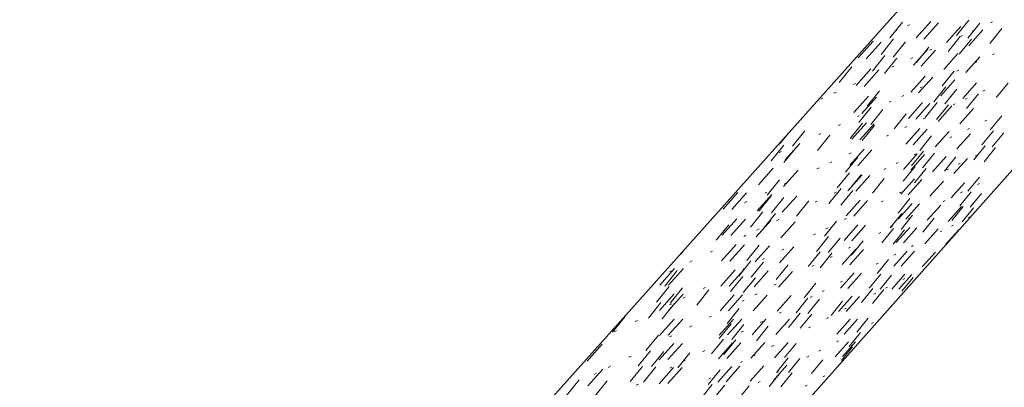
# Model space of a CAD drawing. Header units: centimetres. Extents: x 1151.07 to 1152.71, y 1902.53 to 1904.06.
# Tile 46 of 65: x 1152.3032 to 1152.3837, y 1903.0324 to 1903.0624. Entities that reach past the tile are written whole.
import ezdxf

# ---------------------------------------------------------------- set-up
doc = ezdxf.new("R2010")
doc.units = ezdxf.units.CM
for name, color, linetype, lineweight in [('Wzór powierzchni', 7, 'Continuous', 9), ('Wzór powierzchni-4', 10, 'Continuous', 9), ('Ściany', 7, 'Continuous', 9), ('Ściany-1', 250, 'Continuous', 25)]:
    doc.layers.add(name, color=color, linetype=linetype, lineweight=lineweight)

# ---------------------------------------------------------------- blocks, each defined once
blk = doc.blocks.new('FP_19-Aksono Kopia 1')
at = {"layer": 'Wzór powierzchni-4'}
for p, q in [((1152.375393, 1903.062224), (1152.37436, 1903.060951)), ((1152.375996, 1903.062026), (1152.375824, 1903.061951)), ((1152.376524, 1903.060952), (1152.377714, 1903.062284)), ((1152.377154, 1903.060856), (1152.378339, 1903.062183)), ((1152.379015, 1903.060574), (1152.380186, 1903.061886)), ((1152.380833, 1903.062391), (1152.37983, 1903.061156)), ((1152.381741, 1903.062159), (1152.380743, 1903.060932)), ((1152.382775, 1903.062256), (1152.382613, 1903.062184)), ((1152.37495, 1903.061567), (1152.374776, 1903.061491)), ((1152.380125, 1903.061068), (1152.379125, 1903.059837)), ((1152.380305, 1903.061146), (1152.380141, 1903.061073)), ((1152.380831, 1903.060299), (1152.381987, 1903.061595)), ((1152.381298, 1903.061593), (1152.381135, 1903.061519)), ((1152.383521, 1903.061706), (1152.382535, 1903.060495)), ((1152.371781, 1903.059333), (1152.372995, 1903.060692)), ((1152.372444, 1903.059243), (1152.373652, 1903.060596)), ((1152.374677, 1903.060861), (1152.373648, 1903.059592)), ((1152.375652, 1903.060634), (1152.374629, 1903.059373)), ((1152.377561, 1903.060188), (1152.376551, 1903.058943)), ((1152.381035, 1903.060846), (1152.380041, 1903.059623)), ((1152.373966, 1903.059506), (1152.37294, 1903.05824)), ((1152.376261, 1903.059329), (1152.376092, 1903.059253)), ((1152.376305, 1903.058715), (1152.377483, 1903.060035)), ((1152.37693, 1903.05863), (1152.378104, 1903.059944)), ((1152.377791, 1903.060017), (1152.377624, 1903.059941)), ((1152.378776, 1903.058377), (1152.379935, 1903.059676)), ((1152.380577, 1903.058131), (1152.381722, 1903.059414)), ((1152.382933, 1903.059655), (1152.382774, 1903.059582)), ((1152.371262, 1903.058583), (1152.370225, 1903.057304)), ((1152.374942, 1903.059288), (1152.373922, 1903.058031)), ((1152.374714, 1903.058634), (1152.374543, 1903.058557)), ((1152.381479, 1903.058988), (1152.381318, 1903.058914)), ((1152.371606, 1903.05707), (1152.372808, 1903.058415)), ((1152.372263, 1903.05699), (1152.37346, 1903.05833)), ((1152.376091, 1903.056522), (1152.377258, 1903.057829)), ((1152.376711, 1903.056446), (1152.377873, 1903.057748)), ((1152.379635, 1903.05824), (1152.378646, 1903.057024)), ((1152.380009, 1903.058313), (1152.379846, 1903.058238)), ((1152.371568, 1903.05722), (1152.371393, 1903.057142)), ((1152.377022, 1903.056942), (1152.376856, 1903.056866)), ((1152.37894, 1903.056947), (1152.377954, 1903.055734)), ((1152.378541, 1903.056223), (1152.379689, 1903.057509)), ((1152.380328, 1903.056004), (1152.381462, 1903.057276)), ((1152.384034, 1903.057258), (1152.383075, 1903.05608)), ((1152.369969, 1903.056502), (1152.369792, 1903.056422)), ((1152.371435, 1903.054852), (1152.372625, 1903.056185)), ((1152.372086, 1903.054782), (1152.37327, 1903.056109)), ((1152.373535, 1903.056617), (1152.372521, 1903.055367)), ((1152.375505, 1903.056245), (1152.375337, 1903.056168)), ((1152.379845, 1903.056754), (1152.378864, 1903.055549)), ((1152.38162, 1903.056376), (1152.380651, 1903.055186)), ((1152.382133, 1903.056681), (1152.381975, 1903.056607)), ((1152.368893, 1903.056018), (1152.368715, 1903.055938)), ((1152.372837, 1903.055292), (1152.371825, 1903.054046)), ((1152.374484, 1903.055777), (1152.374315, 1903.055699)), ((1152.375881, 1903.054372), (1152.377036, 1903.055667)), ((1152.376495, 1903.054305), (1152.377646, 1903.055595)), ((1152.378249, 1903.05566), (1152.377265, 1903.054451)), ((1152.379156, 1903.055476), (1152.378178, 1903.054275)), ((1152.378311, 1903.054109), (1152.379448, 1903.055384)), ((1152.37972, 1903.055551), (1152.379559, 1903.055476)), ((1152.38069, 1903.056005), (1152.380531, 1903.055931)), ((1152.371899, 1903.054591), (1152.371727, 1903.054511)), ((1152.373806, 1903.055105), (1152.372801, 1903.053867)), ((1152.375708, 1903.054738), (1152.374715, 1903.053516)), ((1152.380084, 1903.053918), (1152.381207, 1903.055177)), ((1152.383521, 1903.05459), (1152.382572, 1903.053426)), ((1152.370326, 1903.053868), (1152.370152, 1903.053788)), ((1152.372142, 1903.053974), (1152.371134, 1903.052732)), ((1152.371267, 1903.052679), (1152.372445, 1903.053998)), ((1152.371912, 1903.052618), (1152.373085, 1903.053932)), ((1152.373114, 1903.053796), (1152.372112, 1903.052562)), ((1152.37577, 1903.053701), (1152.375605, 1903.053623)), ((1152.377264, 1903.054401), (1152.377101, 1903.054324)), ((1152.382296, 1903.054222), (1152.382141, 1903.054148)), ((1152.366025, 1903.0531), (1152.365346, 1903.052261)), ((1152.367424, 1903.053361), (1152.366393, 1903.052089)), ((1152.369464, 1903.053007), (1152.368446, 1903.051752)), ((1152.368735, 1903.053138), (1152.368559, 1903.053057)), ((1152.37426, 1903.052993), (1152.374093, 1903.052915)), ((1152.375675, 1903.052263), (1152.376819, 1903.053546)), ((1152.376284, 1903.052206), (1152.377424, 1903.053483)), ((1152.377788, 1903.052939), (1152.376815, 1903.051745)), ((1152.378085, 1903.052036), (1152.379211, 1903.053299)), ((1152.379844, 1903.05187), (1152.380957, 1903.053118)), ((1152.380875, 1903.053543), (1152.380717, 1903.053468)), ((1152.382846, 1903.05336), (1152.3819, 1903.052199)), ((1152.383689, 1903.053197), (1152.382748, 1903.052044)), ((1152.365686, 1903.052191), (1152.364652, 1903.050914)), ((1152.365795, 1903.050976), (1152.367002, 1903.052327)), ((1152.379438, 1903.052857), (1152.379279, 1903.052781)), ((1152.382174, 1903.052135), (1152.38123, 1903.050978)), ((1152.365501, 1903.051653), (1152.365321, 1903.051571)), ((1152.366729, 1903.05202), (1152.365701, 1903.050752)), ((1152.371191, 1903.051555), (1152.37102, 1903.051475)), ((1152.371102, 1903.050547), (1152.372269, 1903.051854)), ((1152.371742, 1903.050496), (1152.372903, 1903.051798)), ((1152.375472, 1903.050194), (1152.376606, 1903.051466)), ((1152.376077, 1903.050146), (1152.377206, 1903.051412)), ((1152.377109, 1903.05168), (1152.376139, 1903.050489)), ((1152.37652, 1903.051463), (1152.376358, 1903.051386)), ((1152.37801, 1903.051524), (1152.377046, 1903.05034)), ((1152.381522, 1903.051377), (1152.381368, 1903.051302)), ((1152.383019, 1903.05198), (1152.382081, 1903.05083)), ((1152.369631, 1903.050825), (1152.369459, 1903.050744)), ((1152.371739, 1903.051198), (1152.370743, 1903.049971)), ((1152.375038, 1903.050756), (1152.374874, 1903.050677)), ((1152.377863, 1903.050001), (1152.378979, 1903.051253)), ((1152.379779, 1903.051217), (1152.378827, 1903.050048)), ((1152.379608, 1903.04986), (1152.380711, 1903.051098)), ((1152.380112, 1903.050691), (1152.379956, 1903.050615)), ((1152.363618, 1903.048952), (1152.364828, 1903.050306)), ((1152.365681, 1903.048813), (1152.366876, 1903.05015)), ((1152.368582, 1903.050333), (1152.368408, 1903.050252)), ((1152.371057, 1903.049909), (1152.370064, 1903.048686)), ((1152.370941, 1903.048458), (1152.372096, 1903.049752)), ((1152.372022, 1903.04976), (1152.371035, 1903.048545)), ((1152.371575, 1903.048415), (1152.372725, 1903.049704)), ((1152.374042, 1903.05028), (1152.373877, 1903.050201)), ((1152.376433, 1903.050428), (1152.375466, 1903.04924)), ((1152.377337, 1903.050279), (1152.376376, 1903.049099)), ((1152.379163, 1903.050229), (1152.379006, 1903.050153)), ((1152.365349, 1903.049358), (1152.364328, 1903.048098)), ((1152.365926, 1903.049089), (1152.365748, 1903.049006)), ((1152.371519, 1903.049075), (1152.371351, 1903.048995)), ((1152.373915, 1903.049467), (1152.37294, 1903.048267)), ((1152.375274, 1903.048165), (1152.376397, 1903.049424)), ((1152.375874, 1903.048124), (1152.376992, 1903.049379)), ((1152.376763, 1903.049062), (1152.376604, 1903.048984)), ((1152.377646, 1903.048005), (1152.378751, 1903.049245)), ((1152.379377, 1903.047888), (1152.38047, 1903.049114)), ((1152.381689, 1903.049565), (1152.380756, 1903.048421)), ((1152.38169, 1903.049049), (1152.381538, 1903.048974)), ((1152.360721, 1903.046957), (1152.36194, 1903.048321)), ((1152.361431, 1903.046919), (1152.362645, 1903.048276)), ((1152.363526, 1903.046804), (1152.364724, 1903.048145)), ((1152.364308, 1903.048331), (1152.364129, 1903.048247)), ((1152.370379, 1903.048627), (1152.369388, 1903.047407)), ((1152.369984, 1903.048342), (1152.369814, 1903.04826)), ((1152.371346, 1903.048486), (1152.370361, 1903.047275)), ((1152.375304, 1903.048351), (1152.375142, 1903.048273)), ((1152.381029, 1903.048366), (1152.380098, 1903.047226)), ((1152.3803, 1903.048361), (1152.380146, 1903.048285)), ((1152.38187, 1903.048236), (1152.380944, 1903.047102)), ((1152.362673, 1903.047565), (1152.362492, 1903.04748)), ((1152.364665, 1903.048038), (1152.363646, 1903.046781)), ((1152.3657, 1903.047897), (1152.364687, 1903.046649)), ((1152.36557, 1903.046693), (1152.366753, 1903.048017)), ((1152.367728, 1903.04762), (1152.366728, 1903.046389)), ((1152.368433, 1903.047601), (1152.368261, 1903.047519)), ((1152.370782, 1903.046408), (1152.371927, 1903.047691)), ((1152.371411, 1903.046374), (1152.37255, 1903.047651)), ((1152.373829, 1903.047634), (1152.373666, 1903.047554)), ((1152.376, 1903.047809), (1152.375044, 1903.046636)), ((1152.375079, 1903.046173), (1152.376192, 1903.047421)), ((1152.375674, 1903.046141), (1152.376783, 1903.047384)), ((1152.377432, 1903.046045), (1152.378527, 1903.047274)), ((1152.378895, 1903.047665), (1152.37874, 1903.047588)), ((1152.363984, 1903.046724), (1152.362969, 1903.045472)), ((1152.365021, 1903.046592), (1152.364011, 1903.045348)), ((1152.375336, 1903.046583), (1152.374383, 1903.045413)), ((1152.376234, 1903.04646), (1152.375286, 1903.045298)), ((1152.37915, 1903.045951), (1152.380233, 1903.047166)), ((1152.380372, 1903.047173), (1152.379443, 1903.046035)), ((1152.381215, 1903.04705), (1152.380292, 1903.04592)), ((1152.361189, 1903.045669), (1152.360163, 1903.044403)), ((1152.360658, 1903.044815), (1152.361864, 1903.046166)), ((1152.361361, 1903.044786), (1152.362562, 1903.046131)), ((1152.363436, 1903.044699), (1152.364622, 1903.046027)), ((1152.365279, 1903.046094), (1152.365103, 1903.04601)), ((1152.365461, 1903.044614), (1152.366632, 1903.045926)), ((1152.370003, 1903.045958), (1152.369024, 1903.044754)), ((1152.370627, 1903.044397), (1152.37176, 1903.045668)), ((1152.370832, 1903.046176), (1152.370666, 1903.046095)), ((1152.37125, 1903.044371), (1152.372379, 1903.045637)), ((1152.376043, 1903.046253), (1152.375884, 1903.046174)), ((1152.377997, 1903.04622), (1152.377061, 1903.045072)), ((1152.379561, 1903.045629), (1152.379408, 1903.045553)), ((1152.380941, 1903.046325), (1152.38079, 1903.046249)), ((1152.363676, 1903.045329), (1152.363499, 1903.045244)), ((1152.368287, 1903.044937), (1152.368117, 1903.044855)), ((1152.369311, 1903.045435), (1152.369142, 1903.045353)), ((1152.373621, 1903.045053), (1152.37346, 1903.044973)), ((1152.374676, 1903.045363), (1152.373725, 1903.044196)), ((1152.374595, 1903.045535), (1152.374435, 1903.045456)), ((1152.375576, 1903.045248), (1152.374631, 1903.044089)), ((1152.374888, 1903.044219), (1152.375991, 1903.045456)), ((1152.375479, 1903.044194), (1152.376577, 1903.045426)), ((1152.377223, 1903.044121), (1152.378308, 1903.045339)), ((1152.378633, 1903.045162), (1152.378479, 1903.045085)), ((1152.378928, 1903.044049), (1152.380001, 1903.045254)), ((1152.360596, 1903.042716), (1152.36179, 1903.044053)), ((1152.361292, 1903.042696), (1152.362482, 1903.044027)), ((1152.362598, 1903.044814), (1152.362419, 1903.044728)), ((1152.369337, 1903.044703), (1152.36836, 1903.043503)), ((1152.370297, 1903.04459), (1152.369326, 1903.043397)), ((1152.372181, 1903.044366), (1152.371222, 1903.043188)), ((1152.35749, 1903.043549), (1152.357297, 1903.043311)), ((1152.359868, 1903.04351), (1152.359686, 1903.043423)), ((1152.363674, 1903.044004), (1152.36267, 1903.042767)), ((1152.363348, 1903.042635), (1152.364522, 1903.043951)), ((1152.365354, 1903.042576), (1152.366514, 1903.043876)), ((1152.365696, 1903.043677), (1152.365523, 1903.043593)), ((1152.368674, 1903.043455), (1152.3677, 1903.042258)), ((1152.369636, 1903.04335), (1152.368668, 1903.04216)), ((1152.370475, 1903.042425), (1152.371597, 1903.043684)), ((1152.371158, 1903.043833), (1152.370994, 1903.043752)), ((1152.371092, 1903.042407), (1152.372211, 1903.043661)), ((1152.374701, 1903.0423), (1152.375793, 1903.043526)), ((1152.37486, 1903.043262), (1152.374702, 1903.043182)), ((1152.375286, 1903.042283), (1152.376374, 1903.043504)), ((1152.376287, 1903.04398), (1152.37613, 1903.043902)), ((1152.377017, 1903.042232), (1152.378092, 1903.043439)), ((1152.358205, 1903.042716), (1152.358021, 1903.042628)), ((1152.363005, 1903.04272), (1152.362004, 1903.041487)), ((1152.364033, 1903.042616), (1152.363038, 1903.041391)), ((1152.364119, 1903.042909), (1152.363945, 1903.042825)), ((1152.366049, 1903.042412), (1152.365066, 1903.041203)), ((1152.369659, 1903.043091), (1152.369493, 1903.043009)), ((1152.373419, 1903.042536), (1152.373259, 1903.042455)), ((1152.374268, 1903.042841), (1152.373328, 1903.041688)), ((1152.355544, 1903.040746), (1152.356762, 1903.042109)), ((1152.356983, 1903.041939), (1152.355953, 1903.040668)), ((1152.356275, 1903.040733), (1152.357488, 1903.042091)), ((1152.356524, 1903.041913), (1152.356338, 1903.041824)), ((1152.360535, 1903.040659), (1152.361718, 1903.041983)), ((1152.361225, 1903.040647), (1152.362403, 1903.041966)), ((1152.362525, 1903.042134), (1152.362349, 1903.042048)), ((1152.363261, 1903.040612), (1152.364424, 1903.041915)), ((1152.365249, 1903.040577), (1152.366398, 1903.041865)), ((1152.368145, 1903.042341), (1152.367977, 1903.042258)), ((1152.370325, 1903.040489), (1152.371437, 1903.041737)), ((1152.370938, 1903.040478), (1152.372046, 1903.041721)), ((1152.373619, 1903.041646), (1152.372682, 1903.040497)), ((1152.374517, 1903.040416), (1152.375599, 1903.041631)), ((1152.375098, 1903.040406), (1152.376176, 1903.041617)), ((1152.36234, 1903.041442), (1152.361342, 1903.040213)), ((1152.36337, 1903.041347), (1152.362378, 1903.040126)), ((1152.365068, 1903.040817), (1152.364897, 1903.040733)), ((1152.368323, 1903.040888), (1152.36736, 1903.039706)), ((1152.370492, 1903.041061), (1152.370329, 1903.040979)), ((1152.374514, 1903.041556), (1152.373582, 1903.040413)), ((1152.37627, 1903.041378), (1152.375349, 1903.040249)), ((1152.375588, 1903.04129), (1152.375433, 1903.041211)), ((1152.356314, 1903.040624), (1152.355287, 1903.039356)), ((1152.355533, 1903.038669), (1152.356739, 1903.040019)), ((1152.356256, 1903.038665), (1152.357457, 1903.040009)), ((1152.357415, 1903.040531), (1152.356395, 1903.039272)), ((1152.359575, 1903.040349), (1152.358568, 1903.039107)), ((1152.359285, 1903.040557), (1152.359105, 1903.04047)), ((1152.363505, 1903.040043), (1152.363332, 1903.039958)), ((1152.369006, 1903.040313), (1152.368841, 1903.04023)), ((1152.372974, 1903.040457), (1152.372039, 1903.039311)), ((1152.37387, 1903.040374), (1152.37294, 1903.039235)), ((1152.373221, 1903.040078), (1152.373063, 1903.039998)), ((1152.374173, 1903.040566), (1152.374016, 1903.040485)), ((1152.355648, 1903.039315), (1152.354624, 1903.038052)), ((1152.356751, 1903.039232), (1152.355734, 1903.037977)), ((1152.35653, 1903.039217), (1152.356347, 1903.039128)), ((1152.357638, 1903.039756), (1152.357456, 1903.039667)), ((1152.360476, 1903.038642), (1152.361646, 1903.039954)), ((1152.361159, 1903.038638), (1152.362325, 1903.039945)), ((1152.362454, 1903.039523), (1152.36228, 1903.039436)), ((1152.363176, 1903.038627), (1152.364328, 1903.039918)), ((1152.365146, 1903.038617), (1152.366284, 1903.039892)), ((1152.367672, 1903.039667), (1152.366712, 1903.038487)), ((1152.368627, 1903.039586), (1152.367672, 1903.038414)), ((1152.368006, 1903.039809), (1152.367841, 1903.039726)), ((1152.370502, 1903.039428), (1152.369558, 1903.038271)), ((1152.370178, 1903.038589), (1152.37128, 1903.039826)), ((1152.370786, 1903.038586), (1152.371884, 1903.039818)), ((1152.362054, 1903.038829), (1152.361067, 1903.037615)), ((1152.365478, 1903.038536), (1152.365309, 1903.038451)), ((1152.367024, 1903.038451), (1152.366066, 1903.037275)), ((1152.36798, 1903.038378), (1152.367029, 1903.03721)), ((1152.370814, 1903.038846), (1152.370654, 1903.038764)), ((1152.35273, 1903.038167), (1152.351696, 1903.036891)), ((1152.353724, 1903.037852), (1152.353537, 1903.037761)), ((1152.355522, 1903.036634), (1152.356716, 1903.037971)), ((1152.356239, 1903.036638), (1152.357428, 1903.03797)), ((1152.359793, 1903.038205), (1152.359616, 1903.038117)), ((1152.360417, 1903.036664), (1152.361577, 1903.037964)), ((1152.3614, 1903.037579), (1152.360417, 1903.036369)), ((1152.361094, 1903.036669), (1152.362249, 1903.037963)), ((1152.363093, 1903.036681), (1152.364234, 1903.03796)), ((1152.36394, 1903.037761), (1152.363769, 1903.037675)), ((1152.365045, 1903.036693), (1152.366172, 1903.037957)), ((1152.36935, 1903.038097), (1152.369188, 1903.038014)), ((1152.370034, 1903.036724), (1152.371126, 1903.03795)), ((1152.370637, 1903.036728), (1152.371724, 1903.037949)), ((1152.372591, 1903.038028), (1152.371666, 1903.036895)), ((1152.373028, 1903.03768), (1152.372872, 1903.037598)), ((1152.352016, 1903.03702), (1152.351827, 1903.036928)), ((1152.358174, 1903.037403), (1152.357994, 1903.037314)), ((1152.362422, 1903.03751), (1152.361444, 1903.036307)), ((1152.362385, 1903.036978), (1152.362213, 1903.036891)), ((1152.364425, 1903.037374), (1152.363459, 1903.036187)), ((1152.367871, 1903.037339), (1152.367708, 1903.037256)), ((1152.371956, 1903.036863), (1152.371034, 1903.035733)), ((1152.355432, 1903.036654), (1152.354421, 1903.035407)), ((1152.355512, 1903.034639), (1152.356694, 1903.035963)), ((1152.356221, 1903.034652), (1152.357398, 1903.03597)), ((1152.356536, 1903.036592), (1152.356355, 1903.036502)), ((1152.360751, 1903.036336), (1152.35977, 1903.035129)), ((1152.36036, 1903.034725), (1152.361508, 1903.036012)), ((1152.361773, 1903.036275), (1152.360798, 1903.035076)), ((1152.361031, 1903.034737), (1152.362174, 1903.036019)), ((1152.363011, 1903.034771), (1152.364141, 1903.036039)), ((1152.364946, 1903.034806), (1152.366062, 1903.036058)), ((1152.366697, 1903.035981), (1152.36575, 1903.034819)), ((1152.369893, 1903.034893), (1152.370975, 1903.036108)), ((1152.370167, 1903.036192), (1152.370008, 1903.036109)), ((1152.37049, 1903.034903), (1152.371568, 1903.036114)), ((1152.34962, 1903.034535), (1152.350843, 1903.035904)), ((1152.354778, 1903.035375), (1152.35377, 1903.034132)), ((1152.355872, 1903.035318), (1152.354869, 1903.034083)), ((1152.358015, 1903.035207), (1152.357025, 1903.033988)), ((1152.359226, 1903.035386), (1152.35905, 1903.035298)), ((1152.364868, 1903.035802), (1152.364701, 1903.035716)), ((1152.368716, 1903.035437), (1152.368555, 1903.035353)), ((1152.371324, 1903.035704), (1152.370404, 1903.034577)), ((1152.353207, 1903.034943), (1152.353022, 1903.034851)), ((1152.357621, 1903.034578), (1152.357444, 1903.034489)), ((1152.362318, 1903.034496), (1152.362148, 1903.034409)), ((1152.363343, 1903.035021), (1152.363174, 1903.034935)), ((1152.36606, 1903.034791), (1152.365116, 1903.033632)), ((1152.36701, 1903.034741), (1152.366071, 1903.03359)), ((1152.36774, 1903.034929), (1152.367578, 1903.034845)), ((1152.368875, 1903.034645), (1152.367947, 1903.033507)), ((1152.349669, 1903.032515), (1152.35088, 1903.033871)), ((1152.351515, 1903.034105), (1152.351328, 1903.034012)), ((1152.354128, 1903.034103), (1152.353122, 1903.032863)), ((1152.355223, 1903.034055), (1152.354223, 1903.032823)), ((1152.355502, 1903.032684), (1152.356672, 1903.033995)), ((1152.356204, 1903.032704), (1152.35737, 1903.03401)), ((1152.356542, 1903.034034), (1152.356363, 1903.033944)), ((1152.360487, 1903.033823), (1152.359517, 1903.032631)), ((1152.360304, 1903.032822), (1152.361441, 1903.034097)), ((1152.360968, 1903.032841), (1152.362101, 1903.034112)), ((1152.362931, 1903.032898), (1152.36405, 1903.034153)), ((1152.365426, 1903.033606), (1152.364484, 1903.032451)), ((1152.364849, 1903.032953), (1152.365955, 1903.034194)), ((1152.365271, 1903.033645), (1152.365106, 1903.03356)), ((1152.366378, 1903.033564), (1152.365441, 1903.032416)), ((1152.348947, 1903.033002), (1152.347919, 1903.031732)), ((1152.350377, 1903.033541), (1152.350188, 1903.033448)), ((1152.351244, 1903.032918), (1152.350229, 1903.031666)), ((1152.359722, 1903.033167), (1152.359549, 1903.033079)), ((1152.363769, 1903.032864), (1152.363603, 1903.032778)), ((1152.369056, 1903.03334), (1152.368898, 1903.033256)), ((1152.353809, 1903.032658), (1152.353627, 1903.032566)), ((1152.359848, 1903.032607), (1152.358881, 1903.031418)), ((1152.360863, 1903.03257), (1152.359901, 1903.031389)), ((1152.362853, 1903.032498), (1152.361903, 1903.031332)), ((1152.367611, 1903.032577), (1152.367451, 1903.032493))]:
    blk.add_line(p, q, dxfattribs=at)

msp = doc.modelspace()

# ---------------------------------------------------------------- linework, layer by layer
at = {"layer": 'Ściany'}
msp.add_line((1152.111383, 1902.743588), (1152.458925, 1903.133849), dxfattribs=at)
at = {"layer": 'Ściany-1'}
msp.add_line((1152.049697, 1902.699142), (1152.561438, 1903.271758), dxfattribs=at)

# ---------------------------------------------------------------- block references
at = {"layer": 'Wzór powierzchni'}
msp.add_blockref('FP_19-Aksono Kopia 1', (0, 0), dxfattribs=at)

doc.saveas('drawing.dxf')
